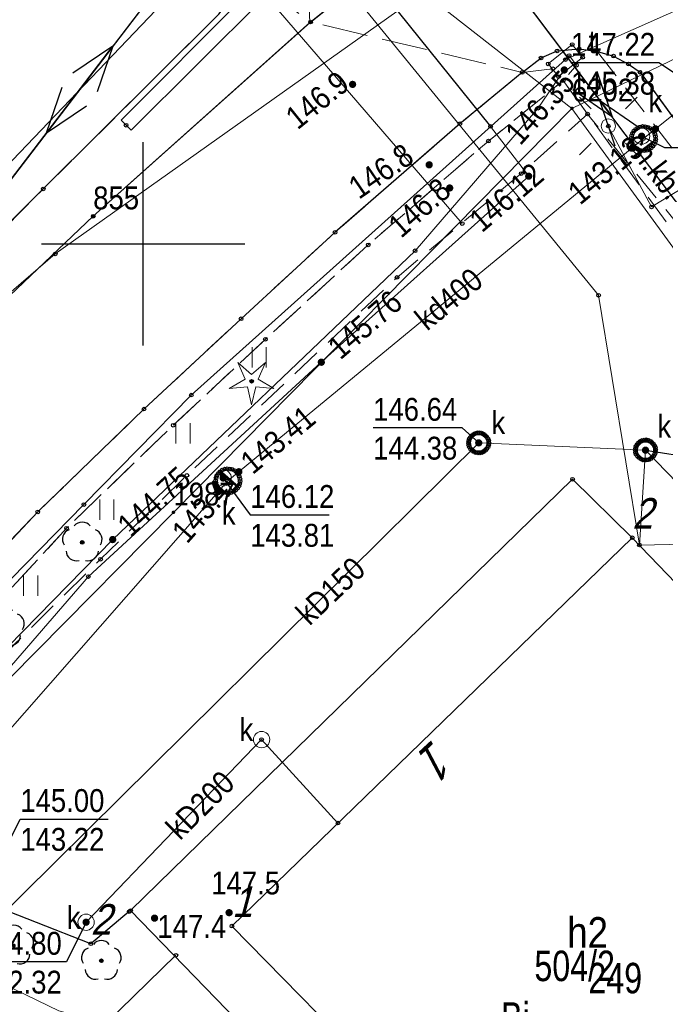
# Model space of a CAD drawing. Header units: metres. Extents: x 5548743 to 5556416, y 5707500 to 5714000.
# Tile 185 of 244: x 5554394 to 5554426, y 5710463 to 5710511. Entities that reach past the tile are written whole.
import ezdxf
from ezdxf.enums import TextEntityAlignment as Align

# ---------------------------------------------------------------- set-up
doc = ezdxf.new("R2010")
doc.units = ezdxf.units.M
for name, pattern in [('1.5_0.75', [2.25, 1.5, -0.75]), ('2.25_0.75', [3, 2.25, -0.75]), ('219-1000', [0]), ('suep_nn_1000', [0])]:
    doc.linetypes.add(name, pattern=pattern)
doc.layers.get('0').update_dxf_attribs({"color": 2, "lineweight": 5})
doc.styles.get("Standard").update_dxf_attribs({"font": 'Working1250', "width": 0.75})
doc.linetypes.add('902-1000', pattern='A,5,0,[1,ksztalty.shx,S=1,R=0,X=0,Y=0],5', length=10)
doc.linetypes.add('otdn_1000', pattern='A,7,0,[21,ksztalty.shx,S=0.7,R=0,X=0,Y=0]', length=7)

# ---------------------------------------------------------------- blocks, each defined once
blk = doc.blocks.new('PUNKTBUD')
at = {"color": 0}
blk.add_circle((0, 0), 0.09, dxfattribs=at)
blk = doc.blocks.new('203')
at = {"linetype": 'Continuous', "lineweight": 0}
h = blk.add_hatch(color=0, dxfattribs=at)
edge = h.paths.add_edge_path()
edge.add_arc((0, 0), 0.09, 0, 360)
blk = doc.blocks.new('SUEP1')
at = {"color": 0, "linetype": 'Continuous'}
for p, q in [((7.5, 0), (5.25, 0.75)), ((22.5, 0), (20.25, 0.75)), ((0, 0), (7.5, 0)), ((7.5, 0), (5.25, -0.75)), ((7.5, 0), (22.5, 0)), ((22.5, 0), (20.25, -0.75))]:
    blk.add_line(p, q, dxfattribs=at)
blk = doc.blocks.new('PW01')
at = {"linetype": 'Continuous', "lineweight": 13}
h = blk.add_hatch(color=0, dxfattribs=at)
edge = h.paths.add_edge_path()
edge.add_arc((0, 0), 0.18, 0, 360)
blk = doc.blocks.new('TU04')
at = {"color": 0, "linetype": 'Continuous', "lineweight": 13}
for p, q in [((0, 0), (0, 1)), ((0.7, 0), (0.7, 1))]:
    blk.add_line(p, q, dxfattribs=at)
blk = doc.blocks.new('OP021')
at = {"linetype": 'Continuous', "lineweight": 13}
h = blk.add_hatch(color=0, dxfattribs=at)
edge = h.paths.add_edge_path()
edge.add_arc((0, 0), 0.1, 0, 360)
at = {"color": 0, "linetype": 'Continuous', "lineweight": -3}
for centre, start, end in [((0, 0.5), 38.316, 141.684), ((-0.476, 0.154), 110.388, 213.756), ((0.476, 0.154), 326.244, 69.612), ((-0.294, -0.404), 182.272, 285.64), ((0.294, -0.404), 254.36, 357.728), ((0.294, -0.404), 254.36, 357.728)]:
    blk.add_arc(centre, 0.5, start, end, dxfattribs=at)
blk = doc.blocks.new('US22')
at = {"color": 0, "linetype": 'Continuous', "lineweight": 0}
blk.add_circle((0, 0), 0.4, dxfattribs=at)
blk = doc.blocks.new('OP011')
at = {"linetype": 'Continuous', "lineweight": 13}
h = blk.add_hatch(color=0, dxfattribs=at)
edge = h.paths.add_edge_path()
edge.add_arc((0, 0), 0.1, 0, 360)
at = {"color": 0, "linetype": 'Continuous', "lineweight": 13}
for p, q in [((-0.324, 0.105), (-0.679, 0.935)), ((-0.679, 0.935), (0, 0.341)), ((0, 0.341), (0.679, 0.935)), ((0.679, 0.935), (0.324, 0.105)), ((-1.099, -0.357), (-0.324, 0.105)), ((0.324, 0.105), (1.099, -0.357)), ((-0.2, -0.275), (-1.099, -0.357)), ((-0.2, -0.275), (0, -1.155)), ((0, -1.155), (0.2, -0.275)), ((1.099, -0.357), (0.2, -0.275))]:
    blk.add_line(p, q, dxfattribs=at)
blk = doc.blocks.new('SM01')
at = {"color": 0, "linetype": 'Continuous', "lineweight": 13}
for p, q in [((-0.848, 0.848), (-1.414, 1.414)), ((0.849, 0.848), (1.414, 1.414)), ((-0.848, -0.849), (-1.414, -1.414)), ((0.849, -0.849), (1.414, -1.414))]:
    blk.add_line(p, q, dxfattribs=at)
blk.add_circle((0, 0), 0.35, dxfattribs=at)
blk = doc.blocks.new('PIKIETAW1891')
at = {"color": 0}
blk.add_circle((0, 0), 0.09, dxfattribs=at)
blk = doc.blocks.new('RAMKA1000K')
at = {"color": 0}
for p, q in [((0, 495), (0, 500)), ((0, 500), (5, 500)), ((795, 500), (800, 500)), ((800, 495), (800, 500)), ((0, 0), (0, 5)), ((800, 0), (800, 5)), ((0, 0), (5, 0)), ((795, 0), (800, 0))]:
    blk.add_line(p, q, dxfattribs=at)

msp = doc.modelspace()

# ---------------------------------------------------------------- linework, layer by layer
at = {"layer": '218-kontur użytku gruntowego', "color": 3, "linetype": 'CONTINUOUS', "lineweight": 18, "flags": 128}
for points in [[(5554408.21, 5710510.9), (5554407.95, 5710516.95)], [(5554407.95, 5710516.95), (5554408.21, 5710510.9)], [(5554397.54, 5710501.36), (5554408.21, 5710510.9)], [(5554408.21, 5710510.9), (5554397.54, 5710501.36)], [(5554421.11, 5710506.67), (5554401.49, 5710486.78)], [(5554401.49, 5710486.78), (5554421.11, 5710506.67)], [(5554441.48, 5710478.68), (5554421.11, 5710506.67)], [(5554421.11, 5710506.67), (5554441.48, 5710478.68)], [(5554389.3, 5710493.54), (5554397.54, 5710501.36)], [(5554397.54, 5710501.36), (5554389.3, 5710493.54)], [(5554401.49, 5710486.78), (5554388.06, 5710473.18)], [(5554388.06, 5710473.18), (5554401.49, 5710486.78)]]:
    msp.add_lwpolyline(points, dxfattribs=at)
at = {"layer": '219-działka ewidencyjna', "color": 7, "linetype": '219-1000', "lineweight": 18, "flags": 128}
for points in [[(5554407.95, 5710516.95), (5554408.21, 5710510.9)], [(5554407.95, 5710516.95), (5554421.11, 5710506.67)], [(5554436.97, 5710514.35), (5554421.11, 5710506.67)], [(5554408.21, 5710510.9), (5554397.54, 5710501.36)], [(5554421.11, 5710506.67), (5554401.49, 5710486.78)], [(5554421.11, 5710506.67), (5554441.48, 5710478.68)], [(5554397.54, 5710501.36), (5554389.3, 5710493.54)], [(5554401.49, 5710486.78), (5554388.06, 5710473.18)]]:
    msp.add_lwpolyline(points, dxfattribs=at)
at = {"layer": '312-budynek ewidencyjny', "color": 7, "linetype": 'CONTINUOUS', "lineweight": 35, "flags": 128}
for points in [[(5554404.37, 5710466.41), (5554424.08, 5710485.53)], [(5554424.08, 5710485.53), (5554441.35, 5710467.59)], [(5554419.49, 5710450.98), (5554404.37, 5710466.41)]]:
    msp.add_lwpolyline(points, dxfattribs=at)
at = {"layer": 'chodnik', "color": 7, "linetype": '1.5_0.75', "lineweight": 18, "flags": 128}
for points in [[(5554406.45, 5710512.23), (5554408.24, 5710510.92), (5554412.43, 5710514.29), (5554414.65, 5710515.66), (5554417.2, 5710517.18), (5554421.57, 5710519.67), (5554422.19, 5710520.04), (5554423.27, 5710523.12), (5554418.7, 5710520.56), (5554416.03, 5710519.11), (5554411.31, 5710516.24), (5554409.91, 5710515.28), (5554407.12, 5710512.93)], [(5554437.15, 5710490.55), (5554432.05, 5710496.98), (5554422.36, 5710509.47), (5554421.46, 5710509.6), (5554420.38, 5710509.5), (5554419.59, 5710509.15), (5554418.66, 5710508.44), (5554415.59, 5710505.91), (5554409.45, 5710500.57), (5554404.82, 5710496.31), (5554400.04, 5710491.86), (5554394.81, 5710486.8), (5554391.79, 5710483.61), (5554387, 5710478.15), (5554384.28, 5710474.43), (5554382.01, 5710470.84), (5554378.32, 5710464.72), (5554374.62, 5710458.51), (5554377.15, 5710457.63), (5554385.2, 5710472.46), (5554387.51, 5710476.07), (5554392.97, 5710482.46), (5554396.23, 5710486), (5554401.48, 5710491.07), (5554406.02, 5710495.3), (5554411.08, 5710499.95), (5554417, 5710505.06), (5554420.68, 5710508.04), (5554421.88, 5710506.39), (5554429.97, 5710496.48), (5554435.59, 5710489.39)]]:
    msp.add_lwpolyline(points, close=True, dxfattribs=at)
at = {"layer": 'inny obiekt trwale związany z budynkiem (powierzchnia)', "color": 7, "linetype": 'CONTINUOUS', "lineweight": 18, "flags": 128}
msp.add_lwpolyline([(5554424.08, 5710485.53), (5554421.14, 5710488.41), (5554399.38, 5710467.17), (5554417.21, 5710448.78), (5554419.49, 5710450.98), (5554404.37, 5710466.41)], close=True, dxfattribs=at)
at = {"layer": 'jezdnia', "color": 7, "linetype": '2.25_0.75', "lineweight": 18, "flags": 128}
for points in [[(5554412.43, 5710514.29), (5554408.24, 5710510.92), (5554418.66, 5710508.44), (5554419.59, 5710509.15), (5554420.38, 5710509.5), (5554421.46, 5710509.6), (5554422.36, 5710509.47), (5554423.16, 5710509.24), (5554423.89, 5710508.85), (5554424.46, 5710508.45), (5554428.69, 5710502.64), (5554439.05, 5710488.34), (5554439.27, 5710487.75), (5554439.32, 5710487.1), (5554439.14, 5710486.55), (5554438.1, 5710485.76), (5554437.65, 5710485.71), (5554436.85, 5710485.85), (5554441.68, 5710479.01), (5554444.19, 5710480.86), (5554442.45, 5710483.36), (5554443.47, 5710484.11), (5554467.28, 5710501.44), (5554488.48, 5710516.77), (5554505.22, 5710528.95), (5554521.64, 5710540.81), (5554534.16, 5710549.88), (5554542.28, 5710555.84), (5554542.73, 5710556.08), (5554548.69, 5710558.31), (5554550.14, 5710558.79), (5554550.8, 5710559.03), (5554551.51, 5710559.12), (5554552.37, 5710559.08), (5554553.78, 5710558.9), (5554554.78, 5710558.61), (5554555.64, 5710558.2), (5554556.75, 5710557.41), (5554557.27, 5710556.62), (5554557.72, 5710555.64), (5554562.19, 5710557.43), (5554562.14, 5710560.52), (5554558, 5710570.33), (5554557.22, 5710570.54), (5554556.66, 5710571.02), (5554556.14, 5710571.5), (5554555.73, 5710572.18), (5554551.34, 5710570.77), (5554551.5, 5710569.95), (5554551.48, 5710569.22), (5554551.26, 5710568.27), (5554550.9, 5710567.4), (5554550.49, 5710566.63), (5554550, 5710565.93), (5554549.32, 5710565.24), (5554547.89, 5710564.5), (5554545.11, 5710563.32), (5554541.28, 5710561.94), (5554534.34, 5710559.41), (5554531.12, 5710560.98), (5554521.77, 5710557.63), (5554514.14, 5710555.67), (5554512.15, 5710552.94), (5554509.31, 5710551.99), (5554508.96, 5710551.99), (5554508.15, 5710552.25), (5554507.64, 5710552.54), (5554506.95, 5710553.08), (5554506.33, 5710553.74), (5554505.62, 5710554.6), (5554504.27, 5710557.08), (5554503.76, 5710559.81), (5554500.07, 5710560.85), (5554495.64, 5710558.86), (5554496.41, 5710557.66), (5554496.92, 5710556.29), (5554497.23, 5710555.1), (5554497.4, 5710553.9), (5554497.47, 5710552.1), (5554497.29, 5710550.89), (5554497.03, 5710549.78), (5554496.59, 5710548.91), (5554496.04, 5710547.96), (5554495.73, 5710547.56), (5554494.8, 5710547.25), (5554491.67, 5710548.63), (5554486.93, 5710547.1), (5554485.39, 5710546.56), (5554480.26, 5710544.86), (5554478.27, 5710541.32), (5554476.06, 5710540.6), (5554472.16, 5710539.33), (5554470.22, 5710538.71), (5554468.48, 5710538.32), (5554467.02, 5710538.21), (5554465.68, 5710538.2), (5554464.68, 5710538.33), (5554463.62, 5710538.55), (5554462.32, 5710538.98), (5554460.78, 5710539.89), (5554459.64, 5710540.79), (5554459.04, 5710541.45), (5554456.35, 5710545.55), (5554450.55, 5710542.97), (5554450.88, 5710541.78), (5554451.08, 5710540.23), (5554451.01, 5710538.73), (5554450.66, 5710537.42), (5554450.07, 5710535.93), (5554449.39, 5710534.73), (5554448.6, 5710533.68), (5554447.4, 5710532.83), (5554442.88, 5710530.78), (5554440.1, 5710529.43), (5554437.5, 5710528.21), (5554433.01, 5710525.89), (5554428.59, 5710523.58), (5554424.16, 5710521.11), (5554422.19, 5710520.04), (5554421.57, 5710519.67), (5554417.2, 5710517.18), (5554414.65, 5710515.66)], [(5554349.2, 5710506.12), (5554347.79, 5710504.73), (5554345.62, 5710502.56), (5554346.13, 5710502.05), (5554355.97, 5710492.22), (5554356.42, 5710491.77), (5554357.25, 5710490.94), (5554357.4, 5710490.79), (5554370.91, 5710477.32), (5554371.36, 5710476.91), (5554371.82, 5710476.4), (5554372.76, 5710474.83), (5554373.11, 5710473.91), (5554373.2, 5710473.08), (5554373.16, 5710472.16), (5554372.84, 5710471.07), (5554380.83, 5710483.08), (5554379.04, 5710481.37), (5554377.53, 5710480.89), (5554376.56, 5710481.41), (5554376.24, 5710482.57), (5554376.67, 5710483.77), (5554377.63, 5710485.24), (5554385.64, 5710493.3), (5554395.08, 5710502.7), (5554403.72, 5710511.31), (5554405.02, 5710513.02), (5554405.93, 5710515.08), (5554406.37, 5710517.06), (5554406.48, 5710518.65), (5554406.24, 5710520.89), (5554405.58, 5710522.95), (5554404.65, 5710524.61), (5554403.44, 5710526.16), (5554392.39, 5710538.04), (5554372.75, 5710518.44), (5554376.17, 5710514.97), (5554392.24, 5710522.41), (5554393.4, 5710523.56), (5554394.6, 5710524.09), (5554396.56, 5710524.32), (5554398.18, 5710523.91), (5554399.68, 5710522.85), (5554400.57, 5710521.71), (5554401.15, 5710519.68), (5554400.75, 5710517.28), (5554399.29, 5710515.34), (5554392.24, 5710522.41), (5554376.17, 5710514.97), (5554372.41, 5710511.24), (5554366.42, 5710496.69), (5554373.52, 5710489.64), (5554373.15, 5710489.18), (5554371.8, 5710488.35), (5554370.28, 5710488.03), (5554368.28, 5710488.18), (5554366.06, 5710489.38), (5554365.07, 5710490.8), (5554364.6, 5710492.63), (5554364.77, 5710494.14), (5554365.27, 5710495.3), (5554365.72, 5710495.96), (5554366.42, 5710496.69), (5554372.41, 5710511.24), (5554368.95, 5710514.67), (5554354.7, 5710500.51), (5554353.45, 5710501.86)]]:
    msp.add_lwpolyline(points, close=True, dxfattribs=at)
at = {"layer": 'komora podziemna', "color": 34, "linetype": 'CONTINUOUS', "lineweight": 18, "flags": 128}
for points in [[(5554424.21, 5710504.75), (5554424.13, 5710504.85), (5554424.07, 5710504.96), (5554424.04, 5710505.08), (5554424.03, 5710505.2), (5554424.05, 5710505.33), (5554424.09, 5710505.44), (5554424.16, 5710505.55), (5554424.25, 5710505.64), (5554424.35, 5710505.71), (5554424.47, 5710505.76), (5554424.59, 5710505.78), (5554424.72, 5710505.77), (5554424.84, 5710505.74), (5554424.95, 5710505.69), (5554425.05, 5710505.61), (5554425.13, 5710505.51), (5554425.19, 5710505.4), (5554425.22, 5710505.28), (5554425.23, 5710505.16), (5554425.21, 5710505.03), (5554425.17, 5710504.92), (5554425.1, 5710504.81), (5554425.01, 5710504.72), (5554424.91, 5710504.65), (5554424.79, 5710504.6), (5554424.67, 5710504.58), (5554424.54, 5710504.59), (5554424.42, 5710504.62), (5554424.31, 5710504.67)], [(5554403.75, 5710487.9), (5554403.67, 5710488), (5554403.61, 5710488.11), (5554403.58, 5710488.23), (5554403.57, 5710488.35), (5554403.59, 5710488.48), (5554403.63, 5710488.59), (5554403.7, 5710488.7), (5554403.79, 5710488.79), (5554403.89, 5710488.86), (5554404.01, 5710488.91), (5554404.13, 5710488.93), (5554404.26, 5710488.92), (5554404.38, 5710488.89), (5554404.49, 5710488.84), (5554404.59, 5710488.76), (5554404.67, 5710488.66), (5554404.73, 5710488.55), (5554404.76, 5710488.43), (5554404.77, 5710488.31), (5554404.75, 5710488.18), (5554404.71, 5710488.07), (5554404.64, 5710487.96), (5554404.55, 5710487.87), (5554404.45, 5710487.8), (5554404.33, 5710487.75), (5554404.21, 5710487.73), (5554404.08, 5710487.74), (5554403.96, 5710487.77), (5554403.85, 5710487.82)]]:
    msp.add_lwpolyline(points, close=True, dxfattribs=at)
at = {"layer": 'krawężnik', "color": 7, "linetype": 'CONTINUOUS', "lineweight": 25, "flags": 128}
for points in [[(5554408.24, 5710510.92), (5554412.43, 5710514.29), (5554414.65, 5710515.66), (5554417.2, 5710517.18), (5554421.57, 5710519.67), (5554422.19, 5710520.04), (5554424.16, 5710521.11), (5554428.59, 5710523.58), (5554433.01, 5710525.89), (5554437.5, 5710528.21), (5554440.1, 5710529.43), (5554442.88, 5710530.78), (5554447.4, 5710532.83), (5554448.6, 5710533.68), (5554449.39, 5710534.73), (5554450.07, 5710535.93), (5554450.66, 5710537.42), (5554451.01, 5710538.73), (5554451.08, 5710540.23), (5554450.88, 5710541.78), (5554450.55, 5710542.97)], [(5554408.24, 5710510.92), (5554397.54, 5710501.36), (5554389.3, 5710493.54), (5554381.69, 5710484.46), (5554380.83, 5710483.08), (5554379.04, 5710481.37), (5554377.53, 5710480.89), (5554376.56, 5710481.41), (5554376.24, 5710482.57), (5554376.67, 5710483.77), (5554377.63, 5710485.24), (5554385.64, 5710493.3), (5554395.08, 5710502.7), (5554403.72, 5710511.31), (5554405.02, 5710513.02), (5554405.93, 5710515.08), (5554406.37, 5710517.06), (5554406.48, 5710518.65), (5554406.24, 5710520.89), (5554405.58, 5710522.95), (5554404.65, 5710524.61), (5554403.44, 5710526.16), (5554392.39, 5710538.04)], [(5554418.66, 5710508.44), (5554419.59, 5710509.15), (5554420.38, 5710509.5), (5554421.46, 5710509.6), (5554422.36, 5710509.47), (5554423.16, 5710509.24), (5554423.89, 5710508.85), (5554424.46, 5710508.45), (5554428.69, 5710502.64), (5554439.05, 5710488.34), (5554439.27, 5710487.75), (5554439.32, 5710487.1), (5554439.14, 5710486.55), (5554438.1, 5710485.76), (5554437.65, 5710485.71), (5554436.85, 5710485.85)], [(5554418.66, 5710508.44), (5554415.59, 5710505.91), (5554409.45, 5710500.57), (5554404.82, 5710496.31), (5554400.04, 5710491.86), (5554394.81, 5710486.8), (5554391.79, 5710483.61), (5554387, 5710478.15), (5554384.28, 5710474.43), (5554382.01, 5710470.84), (5554378.32, 5710464.72), (5554374.62, 5710458.51)]]:
    msp.add_lwpolyline(points, dxfattribs=at)
at = {"layer": 'obudowa ochronna przewodu', "color": 7, "linetype": 'CONTINUOUS', "lineweight": 25, "flags": 128}
msp.add_lwpolyline([(5554410.59, 5710513.89), (5554417.1, 5710505.78)], dxfattribs=at)
at = {"layer": 'ogrodzenie trwałe', "color": 7, "linetype": '902-1000', "lineweight": 25, "flags": 128}
msp.add_lwpolyline([(5554399.31, 5710467.12), (5554397.42, 5710465.54), (5554389.39, 5710468.69), (5554388.22, 5710466.84)], dxfattribs=at)
at = {"layer": 'przewód elektroenergetyczny niskiego napięcia', "color": 1, "linetype": 'suep_nn_1000', "lineweight": 18, "flags": 128}
for points in [[(5554436.01, 5710489.1), (5554409.56, 5710524.2)], [(5554384.83, 5710491.86), (5554408.92, 5710523.33)]]:
    msp.add_lwpolyline(points, dxfattribs=at)
at = {"layer": 'przewód elektroenergetyczny podziemny', "color": 1, "linetype": 'CONTINUOUS', "lineweight": 18, "flags": 128}
for points in [[(5554401.61, 5710464.97), (5554398.16, 5710461.62), (5554395.84, 5710462.24), (5554388.85, 5710465.61), (5554373.31, 5710471.84), (5554351.19, 5710493.83), (5554343.64, 5710501.61), (5554338.29, 5710508.04), (5554335.57, 5710512.59), (5554330.49, 5710529.85), (5554332.38, 5710551.83), (5554334.94, 5710565.18)], [(5554398.57, 5710534.4), (5554397.55, 5710533.28), (5554406.98, 5710522.49), (5554407.51, 5710521.08), (5554405.81, 5710513.14), (5554406.66, 5710511.48), (5554415.71, 5710501)], [(5554422.9, 5710505.8), (5554425.03, 5710501.82), (5554431.72, 5710505.88), (5554433.28, 5710503.64)]]:
    msp.add_lwpolyline(points, dxfattribs=at)
at = {"layer": 'przewód gazowy', "color": 40, "linetype": 'CONTINUOUS', "lineweight": 18, "flags": 128}
msp.add_lwpolyline([(5554410.59, 5710513.89), (5554417.1, 5710505.78), (5554418.98, 5710503.33), (5554408.77, 5710494.17), (5554397.3, 5710483.62), (5554390.23, 5710475.47), (5554387.74, 5710475.57), (5554382.25, 5710470.19), (5554381.89, 5710469.59), (5554379.76, 5710465.92), (5554374.92, 5710457.91), (5554375.1, 5710454.78), (5554369.7, 5710445.06), (5554365.71, 5710436.89), (5554359.24, 5710421.81), (5554357.52, 5710417.78), (5554355.4, 5710417.18), (5554346.37, 5710395.91), (5554343.35, 5710389.41), (5554328.97, 5710355.13), (5554316.62, 5710325.78), (5554312.25, 5710315.41)], dxfattribs=at)
msp.add_lwpolyline([(5554410.59, 5710513.89), (5554417.1, 5710505.78), (5554418.98, 5710503.33), (5554408.77, 5710494.17), (5554397.3, 5710483.62), (5554390.23, 5710475.47), (5554387.74, 5710475.57), (5554382.25, 5710470.19), (5554381.89, 5710469.59), (5554379.76, 5710465.92), (5554374.92, 5710457.91), (5554375.1, 5710454.78), (5554369.7, 5710445.06), (5554365.71, 5710436.89), (5554359.24, 5710421.81), (5554357.52, 5710417.78), (5554355.4, 5710417.18), (5554346.37, 5710395.91), (5554343.35, 5710389.41), (5554328.97, 5710355.13), (5554316.62, 5710325.78), (5554312.25, 5710315.41)], dxfattribs=at)
at = {"layer": 'przewód kanalizacyjny', "color": 34, "linetype": 'CONTINUOUS', "lineweight": 18, "flags": 128}
for points in [[(5554379.66, 5710459.07), (5554386.69, 5710468.4), (5554404.17, 5710488.33), (5554424.63, 5710505.18), (5554427.48, 5710507.46)], [(5554424.73, 5710489.84), (5554416.52, 5710490.2), (5554392.43, 5710466.37), (5554390.6, 5710460.46), (5554392.85, 5710461.26), (5554392.44, 5710459.45), (5554379.66, 5710459.07)], [(5554424.73, 5710489.84), (5554424.43, 5710485.17)], [(5554424.73, 5710489.84), (5554442.08, 5710471.95), (5554441.35, 5710467.59)], [(5554409.59, 5710471.48), (5554405.83, 5710475.59), (5554397.19, 5710466.6)]]:
    msp.add_lwpolyline(points, dxfattribs=at)
at = {"layer": 'przewód telekomunikacyjny podziemny', "color": 30, "linetype": 'CONTINUOUS', "lineweight": 18, "flags": 128}
for points in [[(5554374.01, 5710454.75), (5554369.95, 5710464.56), (5554368.86, 5710465.36), (5554380.31, 5710483.95), (5554389.55, 5710494.24), (5554395.67, 5710499.5), (5554427.9, 5710522.38), (5554455.78, 5710532.81), (5554483.92, 5710541.5), (5554524.38, 5710553.96), (5554539.21, 5710559.79), (5554555.97, 5710566.98), (5554585.2, 5710580.72), (5554598.19, 5710584.52), (5554607.28, 5710586.33), (5554615.01, 5710584.66), (5554643.84, 5710573.06)], [(5554374.01, 5710454.75), (5554382.04, 5710468.19), (5554389.21, 5710479.14), (5554397.08, 5710487.16), (5554402.37, 5710492.55), (5554420.79, 5710509.07), (5554435.86, 5710515.77)], [(5554384.65, 5710414.72), (5554386.49, 5710426.41), (5554368.03, 5710440.38), (5554378.54, 5710458.17), (5554378.33, 5710460.48), (5554387.46, 5710473.38), (5554388.91, 5710475.65), (5554398.5, 5710485.44), (5554413.39, 5710499.66), (5554419.43, 5710506.67), (5554420.73, 5710508.56)]]:
    msp.add_lwpolyline(points, dxfattribs=at)
at = {"layer": 'przewód wodociągowy', "color": 5, "linetype": 'CONTINUOUS', "lineweight": 18, "flags": 128}
for points in [[(5554415.76, 5710525.14), (5554414.2, 5710524.11), (5554410.14, 5710521.49), (5554393.23, 5710503.76), (5554370.94, 5710480.31)], [(5554407.8, 5710515.4), (5554422.42, 5710497.47), (5554424.43, 5710485.17)], [(5554453.7, 5710469.52), (5554449.63, 5710470.11), (5554440.67, 5710481.89), (5554434.75, 5710485.4), (5554424.43, 5710485.17)]]:
    msp.add_lwpolyline(points, dxfattribs=at)
at = {"layer": 'rzedna-Atr2', "color": 7, "flags": 128}
for points in [[(5554427.32, 5710507.63), (5554425.39, 5710508.91), (5554421.059, 5710508.91)], [(5554424.54, 5710505.3), (5554425.67, 5710504.74), (5554430.008, 5710504.74)], [(5554416.52, 5710490.2), (5554415.7, 5710490.94), (5554411.322, 5710490.94)], [(5554424.73, 5710489.84), (5554426.4, 5710489.58), (5554430.778, 5710489.58)], [(5554403.94, 5710488.47), (5554405.27, 5710486.65), (5554409.162, 5710486.65)], [(5554392.57, 5710468.93), (5554393.95, 5710471.68), (5554398.281, 5710471.68)], [(5554397.19, 5710466.6), (5554396.22, 5710464.65), (5554391.85, 5710464.65)]]:
    msp.add_lwpolyline(points, dxfattribs=at)
at = {"layer": 'studnia kanalizacyjna', "color": 34, "linetype": 'CONTINUOUS', "lineweight": 18, "flags": 128}
for points in [[(5554416.02, 5710490.19), (5554416.03, 5710490.29), (5554416.05, 5710490.39), (5554416.11, 5710490.48), (5554416.18, 5710490.56), (5554416.26, 5710490.62), (5554416.36, 5710490.67), (5554416.46, 5710490.7), (5554416.56, 5710490.7), (5554416.66, 5710490.68), (5554416.76, 5710490.63), (5554416.84, 5710490.57), (5554416.91, 5710490.5), (5554416.97, 5710490.41), (5554417.01, 5710490.31), (5554417.02, 5710490.21), (5554417.01, 5710490.11), (5554416.98, 5710490.01), (5554416.92, 5710489.92), (5554416.86, 5710489.83), (5554416.78, 5710489.77), (5554416.68, 5710489.72), (5554416.58, 5710489.7), (5554416.48, 5710489.7), (5554416.38, 5710489.71), (5554416.28, 5710489.76), (5554416.2, 5710489.82), (5554416.12, 5710489.9), (5554416.06, 5710489.99), (5554416.03, 5710490.09)], [(5554425.23, 5710489.86), (5554425.22, 5710489.76), (5554425.19, 5710489.66), (5554425.14, 5710489.56), (5554425.07, 5710489.48), (5554424.99, 5710489.42), (5554424.89, 5710489.37), (5554424.79, 5710489.35), (5554424.69, 5710489.34), (5554424.59, 5710489.36), (5554424.49, 5710489.41), (5554424.41, 5710489.47), (5554424.34, 5710489.55), (5554424.27, 5710489.63), (5554424.24, 5710489.73), (5554424.23, 5710489.83), (5554424.24, 5710489.93), (5554424.26, 5710490.03), (5554424.32, 5710490.13), (5554424.39, 5710490.21), (5554424.47, 5710490.27), (5554424.57, 5710490.32), (5554424.67, 5710490.34), (5554424.77, 5710490.35), (5554424.87, 5710490.33), (5554424.97, 5710490.28), (5554425.05, 5710490.22), (5554425.12, 5710490.14), (5554425.18, 5710490.06), (5554425.22, 5710489.96)]]:
    msp.add_lwpolyline(points, close=True, dxfattribs=at)
at = {"layer": 'trawnik', "color": 7, "linetype": '1.5_0.75', "lineweight": 18, "flags": 128}
for points in [[(5554418.66, 5710508.44), (5554420.17, 5710508.62), (5554420.97, 5710509.27), (5554421.33, 5710508.79), (5554420.68, 5710508.04), (5554421.88, 5710506.39), (5554436.85, 5710485.85), (5554437.65, 5710485.71), (5554438.1, 5710485.76), (5554439.14, 5710486.55), (5554439.32, 5710487.1), (5554439.27, 5710487.75), (5554439.05, 5710488.34), (5554428.69, 5710502.64), (5554424.46, 5710508.45), (5554423.89, 5710508.85), (5554423.16, 5710509.24), (5554422.36, 5710509.47), (5554421.46, 5710509.6), (5554420.38, 5710509.5), (5554419.59, 5710509.15)], [(5554411.08, 5710499.95), (5554406.02, 5710495.3), (5554401.48, 5710491.07), (5554396.23, 5710486), (5554392.97, 5710482.46), (5554387.51, 5710476.07), (5554389.92, 5710476.17), (5554393.68, 5710480.3), (5554397.9, 5710484.47), (5554402.15, 5710488.6), (5554412.5, 5710498.35), (5554418.61, 5710503.46), (5554421.88, 5710506.39), (5554420.68, 5710508.04), (5554417, 5710505.06)]]:
    msp.add_lwpolyline(points, close=True, dxfattribs=at)
at = {"layer": 'właz do komory lub kanału', "color": 7, "linetype": 'CONTINUOUS', "lineweight": 18, "flags": 128}
msp.add_lwpolyline([(5554419.94, 5710508.86), (5554421.12, 5710509.81), (5554421.63, 5710509.18), (5554420.45, 5710508.23)], close=True, dxfattribs=at)
at = {"layer": 'ściana oporowa (linia)', "color": 0, "linetype": 'otdn_1000', "lineweight": 18}
for p, q in [((5554406.668, 5710513.867), (5554398.913, 5710506.087)), ((5554398.913, 5710506.087), (5554399.16, 5710505.84))]:
    msp.add_line(p, q, dxfattribs=at)
at = {"layer": 'ściana oporowa (linia)', "color": 0, "lineweight": 18}
for p, q in [((5554407.352, 5710513.513), (5554399.407, 5710505.593)), ((5554399.407, 5710505.593), (5554399.16, 5710505.84))]:
    msp.add_line(p, q, dxfattribs=at)

# ---------------------------------------------------------------- block references
at = {"layer": '203-punkt graniczny', "color": 7, "linetype": 'CONTINUOUS', "lineweight": 18}
for p in [(5554408.21, 5710510.9), (5554421.11, 5710506.67), (5554397.54, 5710501.36), (5554401.49, 5710486.78)]:
    msp.add_blockref('203', p, dxfattribs=at)
at = {"layer": 'drzewo iglaste', "color": 94, "linetype": 'CONTINUOUS', "lineweight": 18}
msp.add_blockref('OP011', (5554405.34, 5710493.23), dxfattribs=at)
at = {"layer": 'drzewo liściaste', "color": 94, "linetype": 'CONTINUOUS', "lineweight": 18}
for p in [(5554397, 5710485.3), (5554393.17, 5710481.14), (5554393.63, 5710465.45), (5554397.94, 5710464.7)]:
    msp.add_blockref('OP021', p, dxfattribs=at)
at = {"layer": 'latarnia', "color": 7, "linetype": 'CONTINUOUS', "lineweight": 18}
msp.add_blockref('SM01', (5554422.9, 5710505.8), dxfattribs=at)
at = {"layer": 'pikieta naturalna', "color": 7, "linetype": 'CONTINUOUS', "lineweight": 13}
for p in [(5554410.31, 5710507.85), (5554414.08, 5710503.89), (5554415.09, 5710502.75), (5554404.23, 5710467.07), (5554400.56, 5710466.8)]:
    msp.add_blockref('PW01', p, dxfattribs=at)
at = {"layer": 'przewód elektroenergetyczny niskiego napięcia', "color": 1, "linetype": 'CONTINUOUS', "lineweight": 18}
for p, rotation in [((5554409.56, 5710524.2), 307), ((5554408.92, 5710523.33), 232.566), ((5554384.83, 5710491.86), 52.566), ((5554436.01, 5710489.1), 127)]:
    msp.add_blockref('SUEP1', p, dxfattribs=dict(at, rotation=rotation))
at = {"layer": 'Punkt budynku', "color": 5, "linetype": 'CONTINUOUS', "lineweight": 13}
for p in [(5554421.14, 5710488.41), (5554424.08, 5710485.53), (5554399.38, 5710467.17), (5554404.37, 5710466.41)]:
    msp.add_blockref('PUNKTBUD', p, dxfattribs=at)
at = {"layer": 'Punkt roboczy BDOT GESUT K1', "color": 6, "linetype": 'CONTINUOUS', "lineweight": 18}
for p in [(5554408.24, 5710510.92), (5554408.24, 5710510.92), (5554408.24, 5710510.92), (5554408.24, 5710510.92), (5554421.12, 5710509.81), (5554420.38, 5710509.5), (5554420.38, 5710509.5), (5554420.38, 5710509.5), (5554420.38, 5710509.5), (5554420.97, 5710509.27), (5554421.46, 5710509.6), (5554421.46, 5710509.6), (5554421.46, 5710509.6), (5554421.46, 5710509.6), (5554421.63, 5710509.18), (5554422.36, 5710509.47), (5554422.36, 5710509.47), (5554422.36, 5710509.47), (5554422.36, 5710509.47), (5554423.16, 5710509.24), (5554423.16, 5710509.24), (5554423.16, 5710509.24), (5554419.59, 5710509.15), (5554419.59, 5710509.15), (5554419.59, 5710509.15), (5554419.59, 5710509.15), (5554419.94, 5710508.86), (5554420.79, 5710509.07), (5554421.33, 5710508.79), (5554423.89, 5710508.85), (5554423.89, 5710508.85), (5554423.89, 5710508.85), (5554418.66, 5710508.44), (5554418.66, 5710508.44), (5554418.66, 5710508.44), (5554418.66, 5710508.44), (5554418.66, 5710508.44), (5554420.17, 5710508.62), (5554420.45, 5710508.23), (5554420.73, 5710508.56), (5554420.73, 5710508.56), (5554424.46, 5710508.45), (5554424.46, 5710508.45), (5554424.46, 5710508.45), (5554410.31, 5710507.85), (5554420.68, 5710508.04), (5554420.68, 5710508.04), (5554420.68, 5710508.04), (5554419.43, 5710506.67), (5554421.88, 5710506.39), (5554421.88, 5710506.39), (5554421.88, 5710506.39), (5554399.16, 5710505.84), (5554415.59, 5710505.91), (5554415.59, 5710505.91), (5554422.9, 5710505.8), (5554422.9, 5710505.8), (5554417.1, 5710505.78), (5554417.1, 5710505.78), (5554417.1, 5710505.78), (5554424.05, 5710505.33), (5554424.09, 5710505.44), (5554424.16, 5710505.55), (5554424.25, 5710505.64), (5554424.35, 5710505.71), (5554424.47, 5710505.76), (5554424.59, 5710505.78), (5554424.72, 5710505.77), (5554424.84, 5710505.74), (5554424.95, 5710505.69), (5554425.05, 5710505.61), (5554425.13, 5710505.51), (5554425.19, 5710505.4), (5554425.22, 5710505.66), (5554417, 5710505.06), (5554417, 5710505.06), (5554424.03, 5710505.2), (5554424.04, 5710505.08), (5554424.07, 5710504.96), (5554424.13, 5710504.85), (5554424.54, 5710505.3), (5554424.54, 5710505.3), (5554424.63, 5710505.18), (5554425.17, 5710504.92), (5554425.21, 5710505.03), (5554425.22, 5710505.28), (5554425.23, 5710505.16), (5554424.08, 5710504.72), (5554424.21, 5710504.75), (5554424.31, 5710504.67), (5554424.42, 5710504.62), (5554424.54, 5710504.59), (5554424.67, 5710504.58), (5554424.79, 5710504.6), (5554424.91, 5710504.65), (5554425.01, 5710504.72), (5554425.1, 5710504.81), (5554414.08, 5710503.89), (5554418.61, 5710503.46), (5554418.98, 5710503.33), (5554418.98, 5710503.33), (5554418.98, 5710503.33), (5554418.98, 5710503.33), (5554395.08, 5710502.7), (5554395.08, 5710502.7), (5554415.09, 5710502.75), (5554425.03, 5710501.82), (5554397.54, 5710501.36), (5554415.71, 5710501), (5554409.45, 5710500.57), (5554409.45, 5710500.57), (5554395.67, 5710499.5), (5554411.08, 5710499.95), (5554411.08, 5710499.95), (5554413.39, 5710499.66), (5554412.5, 5710498.35), (5554422.42, 5710497.47), (5554404.82, 5710496.31), (5554404.82, 5710496.31), (5554406.02, 5710495.3), (5554406.02, 5710495.3), (5554408.77, 5710494.17), (5554408.77, 5710494.17), (5554408.77, 5710494.17), (5554408.77, 5710494.17), (5554405.34, 5710493.23), (5554402.37, 5710492.55), (5554400.04, 5710491.86), (5554400.04, 5710491.86), (5554401.48, 5710491.07), (5554401.48, 5710491.07), (5554416.03, 5710490.29), (5554416.05, 5710490.39), (5554416.11, 5710490.48), (5554416.18, 5710490.56), (5554416.26, 5710490.62), (5554416.36, 5710490.67), (5554416.46, 5710490.7), (5554416.56, 5710490.7), (5554416.66, 5710490.68), (5554416.76, 5710490.63), (5554416.84, 5710490.57), (5554416.91, 5710490.5), (5554416.97, 5710490.41), (5554417.01, 5710490.31), (5554424.57, 5710490.32), (5554424.67, 5710490.34), (5554424.77, 5710490.35), (5554424.87, 5710490.33), (5554424.97, 5710490.28), (5554416.02, 5710490.19), (5554416.03, 5710490.09), (5554416.06, 5710489.99), (5554416.12, 5710489.9), (5554416.2, 5710489.82), (5554416.52, 5710490.2), (5554416.52, 5710490.2), (5554416.86, 5710489.83), (5554416.92, 5710489.92), (5554416.98, 5710490.01), (5554417.01, 5710490.11), (5554417.02, 5710490.21), (5554424.23, 5710489.83), (5554424.24, 5710489.93), (5554424.26, 5710490.03), (5554424.32, 5710490.13), (5554424.39, 5710490.21), (5554424.47, 5710490.27), (5554424.73, 5710489.84), (5554424.73, 5710489.84), (5554424.73, 5710489.84), (5554424.73, 5710489.84), (5554425.05, 5710490.22), (5554425.12, 5710490.14), (5554425.18, 5710490.06), (5554425.22, 5710489.96), (5554425.23, 5710489.86), (5554416.28, 5710489.76), (5554416.38, 5710489.71), (5554416.48, 5710489.7), (5554416.58, 5710489.7), (5554416.68, 5710489.72), (5554416.78, 5710489.77), (5554424.24, 5710489.73), (5554424.27, 5710489.63), (5554424.34, 5710489.55), (5554424.41, 5710489.47), (5554424.49, 5710489.41), (5554424.59, 5710489.36), (5554424.69, 5710489.34), (5554424.79, 5710489.35), (5554424.89, 5710489.37), (5554424.99, 5710489.42), (5554425.07, 5710489.48), (5554425.14, 5710489.56), (5554425.19, 5710489.66), (5554425.22, 5710489.76), (5554403.89, 5710488.86), (5554404.01, 5710488.91), (5554404.13, 5710488.93), (5554404.26, 5710488.92), (5554404.38, 5710488.89), (5554404.49, 5710488.84), (5554402.15, 5710488.6), (5554403.57, 5710488.35), (5554403.59, 5710488.48), (5554403.63, 5710488.59), (5554403.7, 5710488.7), (5554403.79, 5710488.79), (5554403.94, 5710488.47), (5554403.94, 5710488.47), (5554404.59, 5710488.76), (5554404.67, 5710488.66), (5554404.71, 5710488.78), (5554404.73, 5710488.55), (5554404.76, 5710488.43), (5554403.58, 5710488.23), (5554403.61, 5710488.11), (5554403.67, 5710488), (5554403.75, 5710487.9), (5554404.17, 5710488.33), (5554404.55, 5710487.87), (5554404.64, 5710487.96), (5554404.71, 5710488.07), (5554404.75, 5710488.18), (5554404.77, 5710488.31), (5554403.7, 5710487.8), (5554403.85, 5710487.82), (5554403.96, 5710487.77), (5554404.08, 5710487.74), (5554404.21, 5710487.73), (5554404.33, 5710487.75), (5554404.45, 5710487.8), (5554397.08, 5710487.16), (5554394.81, 5710486.8), (5554394.81, 5710486.8), (5554396.23, 5710486), (5554396.23, 5710486), (5554398.5, 5710485.44), (5554398.5, 5710485.44), (5554397, 5710485.3), (5554424.43, 5710485.17), (5554424.43, 5710485.17), (5554424.43, 5710485.17), (5554397.9, 5710484.47), (5554397.3, 5710483.62), (5554397.3, 5710483.62), (5554405.83, 5710475.59), (5554405.83, 5710475.59), (5554409.59, 5710471.48), (5554399.31, 5710467.12), (5554404.23, 5710467.07), (5554397.19, 5710466.6), (5554397.19, 5710466.6), (5554400.56, 5710466.8), (5554397.42, 5710465.54), (5554397.94, 5710464.7), (5554401.61, 5710464.97)]:
    msp.add_blockref('PIKIETAW1891', p, dxfattribs=at)
at = {"layer": 'rzedna', "color": 30, "linetype": 'CONTINUOUS', "lineweight": 18}
for p in [(5554420.73, 5710508.56), (5554398.5, 5710485.44)]:
    msp.add_blockref('PW01', p, dxfattribs=at)
at = {"layer": 'rzedna', "color": 7, "linetype": 'CONTINUOUS', "lineweight": 18}
for p in [(5554424.54, 5710505.3), (5554425.22, 5710505.66), (5554424.08, 5710504.72), (5554404.71, 5710488.78), (5554403.94, 5710488.47), (5554403.7, 5710487.8)]:
    msp.add_blockref('PW01', p, dxfattribs=at)
at = {"layer": 'rzedna', "color": 40, "linetype": 'CONTINUOUS', "lineweight": 18}
for p in [(5554418.98, 5710503.33), (5554418.98, 5710503.33), (5554408.77, 5710494.17), (5554408.77, 5710494.17)]:
    msp.add_blockref('PW01', p, dxfattribs=at)
at = {"layer": 'rzedna', "color": 34, "linetype": 'CONTINUOUS', "lineweight": 18}
for p in [(5554416.52, 5710490.2), (5554424.73, 5710489.84), (5554397.19, 5710466.6)]:
    msp.add_blockref('PW01', p, dxfattribs=at)
at = {"layer": 'trawnik', "color": 7, "linetype": 'CONTINUOUS', "lineweight": 18}
for p in [(5554405.359, 5710493.919), (5554401.609, 5710490.169), (5554397.859, 5710486.419), (5554394.109, 5710482.669)]:
    msp.add_blockref('TU04', p, dxfattribs=at)
at = {"layer": 'Wstawianie ramki sekcyjnej z opisem', "color": 7, "linetype": 'CONTINUOUS', "lineweight": 13}
for p in [(5553600, 5710500), (5553600, 5710500), (5553600, 5710500), (5553600, 5710500), (5554400, 5710500), (5554400, 5710500), (5554400, 5710500), (5554400, 5710500), (5553600, 5710000), (5553600, 5710000), (5553600, 5710000), (5553600, 5710000), (5554400, 5710000), (5554400, 5710000), (5554400, 5710000), (5554400, 5710000)]:
    msp.add_blockref('RAMKA1000K', p, dxfattribs=at)
at = {"layer": 'właz do komory lub kanału - okrągły', "color": 7, "linetype": 'CONTINUOUS', "lineweight": 18}
for p in [(5554424.54, 5710505.3), (5554416.52, 5710490.2), (5554424.73, 5710489.84), (5554403.94, 5710488.47), (5554405.83, 5710475.59), (5554397.19, 5710466.6)]:
    msp.add_blockref('US22', p, dxfattribs=at)

# ---------------------------------------------------------------- texts
at = {"layer": '203-punkt graniczny-Atr103', "color": 7, "width": 0.9}
for s, p in [('6202', (5554421.11, 5710506.67)), ('6202', (5554421.11, 5710506.67)), ('855', (5554397.54, 5710501.36)), ('855', (5554397.54, 5710501.36)), ('1987', (5554401.49, 5710486.78)), ('1987', (5554401.49, 5710486.78))]:
    msp.add_text(s, height=1.125, dxfattribs=at).set_placement(p, align=Align.BOTTOM_LEFT)
at = {"layer": '210-oznaczenie konturu użytku gruntowego', "color": 3, "linetype": 'CONTINUOUS', "lineweight": 18, "width": 0.79}
msp.add_text('Bi', height=1.5, dxfattribs=at).set_placement((5554417.62, 5710461.16))
at = {"layer": '211-numer działki ewidencyjnej', "color": 7, "linetype": 'CONTINUOUS', "lineweight": 18, "width": 0.79}
msp.add_text('504/2', height=1.5, dxfattribs=at).set_placement((5554419.26, 5710465.2), align=Align.TOP_LEFT)
at = {"layer": '238-Punkt adresowy budynku', "color": 7, "linetype": 'CONTINUOUS', "lineweight": 18, "oblique": 15, "width": 0.79}
msp.add_text('1', height=1.8, rotation=222.812, dxfattribs=at).set_placement((5554413.89, 5710475.29), align=Align.CENTER)
at = {"layer": '312-oznaczenie budynku ewidencyjnego', "color": 7, "linetype": 'CONTINUOUS', "lineweight": 18, "width": 0.79}
msp.add_text('249', height=1.5, dxfattribs=at).set_placement((5554421.92, 5710464.6), align=Align.TOP_LEFT)
at = {"layer": '312-oznaczenie budynku ewidencyjnego-Atr117', "color": 7, "width": 0.9}
msp.add_text('h2', height=1.5, dxfattribs=at).set_placement((5554421.88, 5710466.1), align=Align.MIDDLE_CENTER)
at = {"layer": 'chodnik-Atr17', "color": 7, "width": 0.9}
msp.add_text('ch.kb.', height=1.125, rotation=307.38, dxfattribs=at).set_placement((5554423.64, 5710504.94))
at = {"layer": 'pikieta naturalna-Atr2', "color": 7, "width": 0.9}
for s, rotation, p in [('146.9', 38.829, (5554407.6, 5710505.58)), ('146.8', 34.359, (5554410.62, 5710502.16)), ('146.8', 41.496, (5554412.7, 5710500.24))]:
    msp.add_text(s, height=1.125, rotation=rotation, dxfattribs=at).set_placement(p)
for s, p in [('147.5', (5554403.35, 5710467.97)), ('147.4', (5554400.7, 5710465.83))]:
    msp.add_text(s, height=1.125, dxfattribs=at).set_placement(p)
at = {"layer": 'przewód kanalizacyjny-Atr1', "color": 34, "width": 0.9}
for s, rotation, p in [('kd400', 39.473, (5554413.62, 5710496.11)), ('kD150', 43.385, (5554407.8, 5710481.57)), ('kD200', 44.837, (5554401.42, 5710470.99))]:
    msp.add_text(s, height=1.125, rotation=rotation, dxfattribs=at).set_placement(p, align=Align.MIDDLE_LEFT)
at = {"layer": 'Punkt budynku-Atr104', "color": 5, "oblique": 15, "width": 0.9}
for s, p in [('2', (5554424.08, 5710485.53)), ('1', (5554404.37, 5710466.41))]:
    msp.add_text(s, height=1.5, dxfattribs=at).set_placement(p, align=Align.BOTTOM_LEFT)
at = {"layer": 'Punkt roboczy BDOT GESUT K1-Atr103', "color": 6, "oblique": 15, "width": 0.9}
msp.add_text('2', height=1.5, dxfattribs=at).set_placement((5554397.42, 5710465.54), align=Align.BOTTOM_LEFT)
at = {"layer": 'rzedna-Atr2', "color": 7, "width": 0.9}
for s, p in [('147.22', (5554421.059, 5710508.921)), ('146.12', (5554405.27, 5710486.661)), ('145.00', (5554393.95, 5710471.691))]:
    msp.add_text(s, height=1.125, dxfattribs=at).set_placement(p, align=Align.BOTTOM_LEFT)
at = {"layer": 'rzedna-Atr2', "color": 30, "width": 0.9}
for s, rotation, p in [('146.35', 47.934, (5554418.15, 5710505.18)), ('144.75', 42.362, (5554399, 5710485.92))]:
    msp.add_text(s, height=1.125, rotation=rotation, dxfattribs=at).set_placement(p, align=Align.MIDDLE_LEFT)
at = {"layer": 'rzedna-Atr2', "color": 7, "width": 0.9}
for s, rotation, p in [('143.13', 39.473, (5554421.15, 5710502.31)), ('143.41', 39.473, (5554405.03, 5710489.04)), ('143.41', 48.747, (5554401.74, 5710485.56))]:
    msp.add_text(s, height=1.125, rotation=rotation, dxfattribs=at).set_placement(p, align=Align.MIDDLE_LEFT)
at = {"layer": 'rzedna-Atr2', "color": 40, "width": 0.9}
for s, p in [('146.12', (5554416.31, 5710500.94)), ('145.76', (5554409.34, 5710494.68))]:
    msp.add_text(s, height=1.125, rotation=40.592, dxfattribs=at).set_placement(p, align=Align.MIDDLE_LEFT)
at = {"layer": 'rzedna-Atr2', "color": 34, "width": 0.9}
for s, p in [('146.64', (5554411.322, 5710490.951)), ('144.80', (5554391.85, 5710464.661))]:
    msp.add_text(s, height=1.125, dxfattribs=at).set_placement(p, align=Align.BOTTOM_LEFT)
at = {"layer": 'rzedna-Atr3', "color": 7, "width": 0.9}
for s, p in [('145.38', (5554421.059, 5710507.009)), ('143.81', (5554405.27, 5710484.749)), ('143.22', (5554393.95, 5710469.779))]:
    msp.add_text(s, height=1.125, dxfattribs=at).set_placement(p, align=Align.BOTTOM_LEFT)
at = {"layer": 'rzedna-Atr3', "color": 34, "width": 0.9}
for s, p in [('144.38', (5554411.322, 5710489.039)), ('142.32', (5554391.85, 5710462.749))]:
    msp.add_text(s, height=1.125, dxfattribs=at).set_placement(p, align=Align.BOTTOM_LEFT)
at = {"layer": 'właz do komory lub kanału - okrągły-Atr17', "color": 7, "width": 0.9}
for p in [(5554424.88, 5710506.47), (5554417.15, 5710490.63), (5554425.32, 5710490.45), (5554403.87, 5710486.18), (5554404.74, 5710475.52), (5554396.24, 5710466.26)]:
    msp.add_text('k', height=1.125, dxfattribs=at).set_placement(p)
at = {"layer": 'właz do komory lub kanału-Atr17', "color": 7, "width": 0.9}
msp.add_text('t', height=1.125, dxfattribs=at).set_placement((5554421.92, 5710509.39))

doc.saveas('drawing.dxf')
